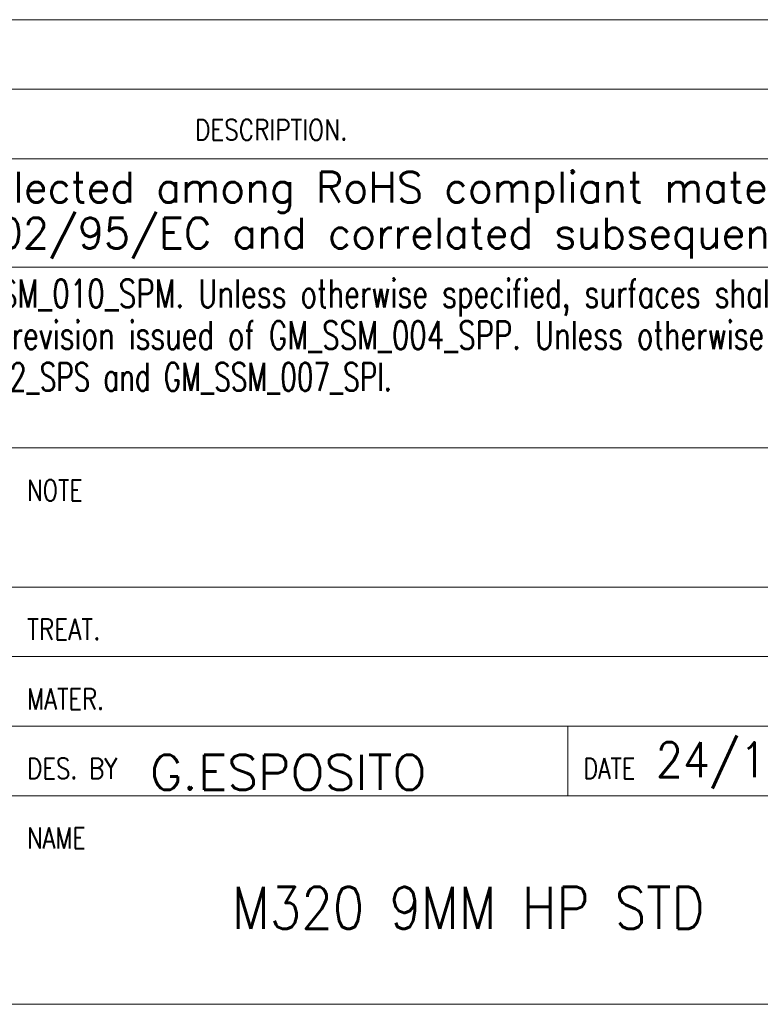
# Model space of a CAD drawing. Header units: millimetres. Extents: x 0 to 589, y 0 to 415.
# Tile 46 of 72: x 470 to 523, y 5 to 76. Entities that reach past the tile are written whole.
import ezdxf

# ---------------------------------------------------------------- set-up
doc = ezdxf.new("R2010")
doc.units = ezdxf.units.MM
doc.layers.add('1', color=7, linetype='Continuous', true_color=0xffffff)
doc.styles.add('blockfont', font='simplex.shx')
doc.styles.add('ideas_simplex', font='simplex.shx')

# ---------------------------------------------------------------- blocks, each defined once
blk = doc.blocks.new('TabularNote1')
at = {"layer": '1', "color": 7, "linetype": 'Continuous', "lineweight": 18}
for p, q in [((40, 5), (140, 5)), ((40, 0), (140, 0))]:
    blk.add_line(p, q, dxfattribs=at)

msp = doc.modelspace()

# ---------------------------------------------------------------- linework, layer by layer
at = {"layer": '1', "color": 4, "linetype": 'Continuous', "lineweight": 18}
for p, q in [((399, 70.794), (589, 70.794)), ((399, 58), (589, 58)), ((399, 35), (589, 35)), ((469, 30), (539, 30)), ((469, 25), (589, 25)), ((509, 20), (509, 25))]:
    msp.add_line(p, q, dxfattribs=at)
at = {"layer": '1', "color": 3, "linetype": 'Continuous', "lineweight": 18}
for p, q in [((399, 65.794), (589, 65.794)), ((439, 45), (539, 45)), ((439, 45), (539, 45)), ((469, 20), (589, 20)), ((15, 5), (589, 5))]:
    msp.add_line(p, q, dxfattribs=at)

# ---------------------------------------------------------------- block references
at = {"layer": '1', "color": 172, "linetype": 'Continuous', "lineweight": 18}
msp.add_blockref('TabularNote1', (399, 70.794), dxfattribs=at)

# ---------------------------------------------------------------- texts
at = {"layer": '1', "color": 1, "linetype": 'Continuous', "lineweight": 13, "attachment_point": 7, "line_spacing_factor": 0.903614, "style": 'blockfont'}
for insert, char_height in [((488.997, 71.273), 2), ((478.279, 40.389), 2.3), ((478.279, 36.939), 2.3), ((479.729, 30.386), 2.3), ((480.309, 25.892), 2.3), ((516.843, 20.817), 2.3), ((479.729, 20.527), 2.3), ((479.025, 14.617), 2.7), ((479.025, 10.567), 2.7), ((479.025, 6.517), 2.7)]:
    msp.add_mtext('\\W0.9844; ', dxfattribs=dict(at, insert=insert, char_height=char_height))
at = {"layer": '1', "color": 4, "linetype": 'Continuous', "lineweight": 13, "char_height": 1.5, "attachment_point": 7, "line_spacing_factor": 0.903614, "style": 'blockfont'}
for s, insert in [('\\W0.8163;DESCRIPTION.', (482.189, 67.126)), ('\\W0.7884;NOTE', (470.113, 41.208)), ('\\W0.8203;TREAT.', (470.113, 31.208)), ('\\W0.7982;MATER.', (470.113, 26.208)), ('\\W0.8063;DES. BY', (470.113, 21.208)), ('\\W0.7839;DATE', (510.113, 21.208)), ('\\W0.7899;NAME', (470.113, 16.208))]:
    msp.add_mtext(s, dxfattribs=dict(at, insert=insert))
at = {"layer": '1', "color": 3, "linetype": 'Continuous', "lineweight": 13, "attachment_point": 7, "line_spacing_factor": 0.903614, "style": 'blockfont'}
for s, insert, char_height in [('\\W0.9988;All materials employed have to be selected among RoHS compliant materials:', (413.003, 61.917), 2.2), ('\\W0.9983;the EC directives to be referred to are 2002/95/EC and correlated subsequent ones.', (404.203, 58.617), 2.2), ('\\W0.7331;For Metal Parts last revision issued of GM_SSM_010_SPM. Unless otherwise specified, surfaces shall be category ', (423.606, 54.444), 2), ('\\W0.7316;For Plastic, Rubber and Overmold Parts last revision issued of GM_SSM_004_SPP. Unless otherwise specified, surfaces shall be category', (423.606, 51.444), 2), ('\\W0.6940;For Package last revision issued of GM_SSM_002_SPS and GM_SSM_007_SPI.', (423.606, 48.444), 2)]:
    msp.add_mtext(s, dxfattribs=dict(at, insert=insert, char_height=char_height))
at = {"layer": '1', "color": 7, "linetype": 'Continuous', "lineweight": 18, "attachment_point": 7, "line_spacing_factor": 1.204819, "style": 'ideas_simplex'}
for s, insert, char_height in [('\\W0.7656; ', (476.364, 30.414), 2.5), ('\\W0.6563; ', (476.437, 25.478), 2.5), ('\\W1.0366;G.ESPOSITO', (478.952, 20.428), 2.5), ('\\W0.9076;24/11/2020', (515.329, 20.508), 2.5), ('\\W0.8813;M320 9MM HP STD', (484.847, 10.437), 3)]:
    msp.add_mtext(s, dxfattribs=dict(at, insert=insert, char_height=char_height))

doc.saveas('drawing.dxf')
